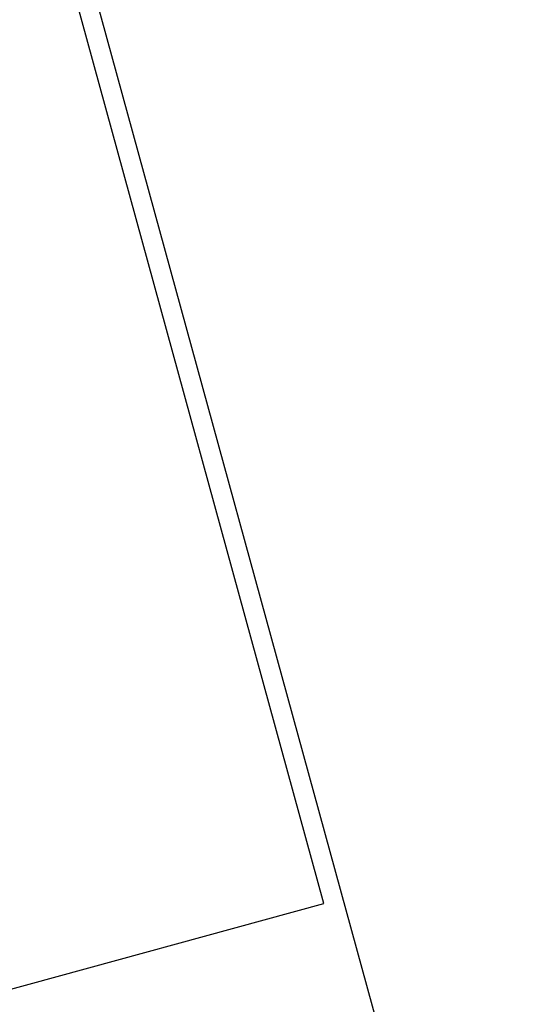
# Model space of a CAD drawing. Extents: x 447258 to 447844, y 441190 to 442763.
# Tile 13 of 30: x 447713 to 447844, y 441420 to 441669. Entities that reach past the tile are written whole.
import ezdxf

# ---------------------------------------------------------------- set-up
doc = ezdxf.new("R2010")
doc.units = 0
doc.header["$LTSCALE"] = 2
doc.header["$MEASUREMENT"] = 0
doc.linetypes.add('AUSGEZOGEN', pattern=[0])
doc.layers.get('0').update_dxf_attribs({"linetype": 'AUSGEZOGEN'})
for name, color, linetype in [('FBR', 8, 'CONTINUOUS'), ('Planeinteilung', 6, 'CONTINUOUS'), ('RAHMEN', 250, 'AUSGEZOGEN'), ('SCHLITZRINNE', 8, 'AUSGEZOGEN')]:
    doc.layers.add(name, color=color, linetype=linetype)

# ---------------------------------------------------------------- blocks, each defined once
blk = doc.blocks.new('1135297')
blk.add_line((1135, 297), (0, 297))
at = {"layer": 'RAHMEN'}
for p, q in [((950, 292), (25, 292)), ((950, 5), (950, 292))]:
    blk.add_line(p, q, dxfattribs=at)

msp = doc.modelspace()

# ---------------------------------------------------------------- linework, layer by layer
at = {"layer": 'FBR'}
for points in [[(447427.91, 442233.05, 0), (447428.12, 442231.81, -0.000002), (447432.24, 442207.4, -0.000028)], [(447566.2, 441678.82, 0.001556), (447570.35, 441667.14, 0.001558), (447574.58, 441655.5, 0.001561), (447578.88, 441643.88, 0.00156), (447583.25, 441632.28, 0.001564), (447587.7, 441620.7, 0.001567), (447592.21, 441609.17, 0.001562), (447596.8, 441597.66, 0.001559), (447601.46, 441586.17, 0.001554), (447606.82, 441573.2, 0.002025), (447611, 441563.29, 0.001093), (447616.91, 441549.51, 0.001666), (447620.84, 441540.48, 0.000011), (447621.79, 441538.32, 0.000206), (447621.84, 441538.2, 0.000001), (447626.14, 441528.44, 0.000001), (447630.88, 441517.67), (447640.96, 441494.79), (447651.04, 441471.91), (447661.11, 441449.03), (447671.19, 441426.15), (447679.87, 441406.45, -0.000188)], [(447634.14, 441473.27, 0.00001), (447641.34, 441457, 0.000017), (447645.44, 441447.72), (447653.96, 441428.44, -0.00021), (447659.22, 441416.54, -0.000083), (447661.87, 441410.52, -0.000103), (447665.16, 441403.06, -0.000892), (447665.83, 441401.53, -0.000138), (447670.14, 441391.63, -0.002137), (447678.11, 441373.1, -0.002233), (447685.59, 441355.3, -0.003057), (447692.73, 441337.75, -0.002736), (447700.49, 441318.06, -0.000329), (447703.17, 441311.14, -0.000855), (447704.2, 441308.47, -0.001627), (447706.53, 441302.31, -0.000795), (447711.24, 441289.67, -0.002189), (447714.99, 441279.45, -0.001287), (447721.23, 441262.02, -0.000521), (447729.83, 441237.32, -0.000521)]]:
    msp.add_lwpolyline(points, format="xyb", dxfattribs=at)
at = {"layer": 'SCHLITZRINNE'}
msp.add_lwpolyline([(447634.14, 441473.27, 0.00001), (447641.34, 441457, 0.000017), (447645.44, 441447.72), (447653.96, 441428.44, -0.00021), (447659.22, 441416.54, -0.000185), (447665.16, 441403.06, -0.000892), (447665.83, 441401.53, -0.000138), (447670.14, 441391.63, -0.002137), (447678.11, 441373.1, -0.002233), (447685.59, 441355.3, -0.003057), (447692.73, 441337.75, -0.002736), (447700.49, 441318.06, -0.000329), (447703.17, 441311.14, -0.000855), (447704.2, 441308.47, -0.001627), (447706.53, 441302.31, -0.000795), (447711.24, 441289.67, -0.002189), (447714.99, 441279.45, -0.001287), (447721.23, 441262.02, -0.000521), (447729.83, 441237.32, -0.003942)], format="xyb", dxfattribs=at)

# ---------------------------------------------------------------- block references
at = {"layer": 'Planeinteilung', "linetype": 'Continuous', "rotation": 285.3280982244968}
msp.add_blockref('1135297', (447257.6, 442284.75), dxfattribs=at)

doc.saveas('drawing.dxf')
